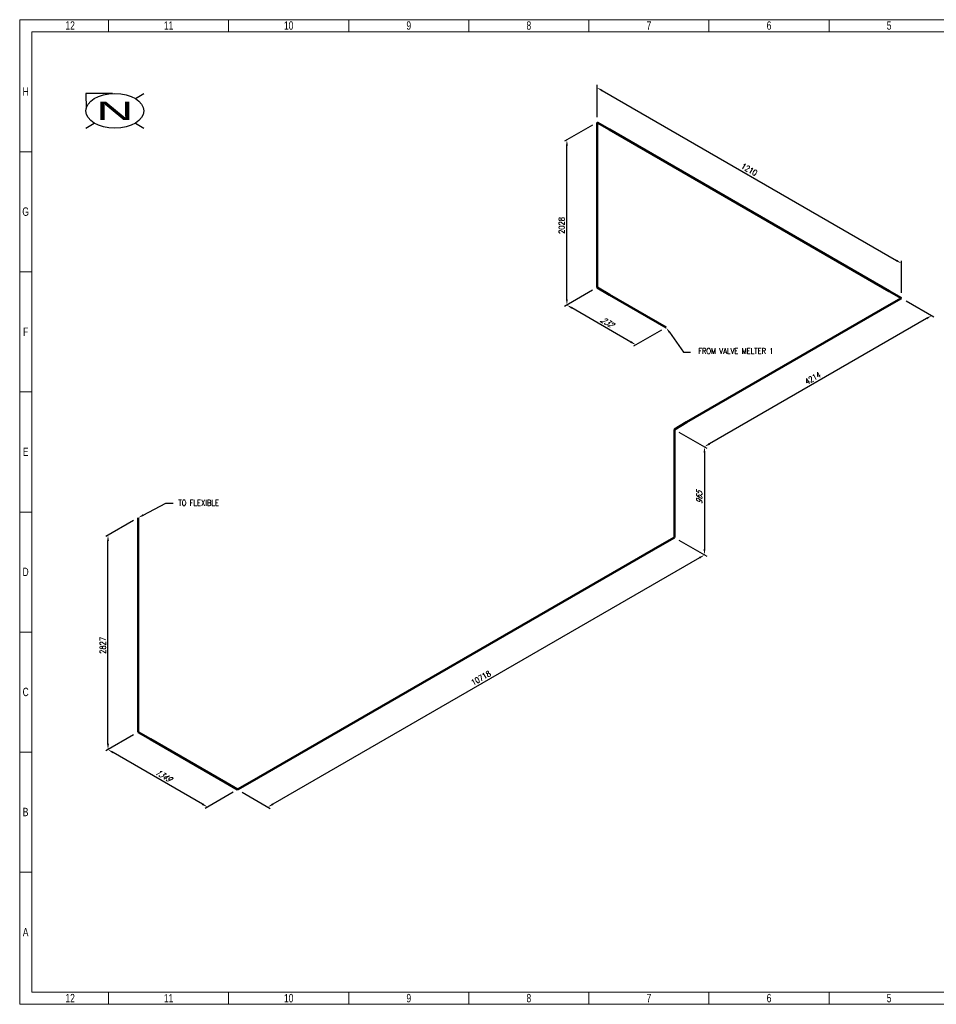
# Model space of a CAD drawing. Header units: millimetres. Extents: x 0 to 594, y 0 to 424.
# Tile 1 of 14: x 0 to 395, y 0 to 424. Entities that reach past the tile are written whole.
import ezdxf
from ezdxf import colors
from ezdxf.entities.mleader import LeaderData, LeaderLine
from ezdxf.enums import TextEntityAlignment as Align
from ezdxf.math import Vec2, Vec3

# ---------------------------------------------------------------- set-up
doc = ezdxf.new("R2010")
doc.units = ezdxf.units.MM
doc.header["$LTSCALE"] = 0.25
doc.layers.add('Annotation', color=7, linetype='Continuous')
doc.layers.add('Dimension', color=1, linetype='Continuous')
doc.layers.add('Pipe Small Bore', color=30, linetype='Continuous', lineweight=50)
doc.styles.add('AdskIsoAnnotation', font='romans.shx', dxfattribs={"width": 0.8, "height": 1})
doc.styles.add('AdskIsoMetric', font='romans.shx', dxfattribs={"width": 0.8, "height": 2.5})
doc.styles.add('AdskIsoMetric-30', font='romans.shx', dxfattribs={"width": 0.8, "height": 2.5})
doc.styles.add('AdskIsoMetric30', font='romans.shx', dxfattribs={"width": 0.8, "oblique": 30, "height": 2.5})
doc.styles.add('SLDTEXTSTYLE3', font='TXT', dxfattribs={"width": 0.75})
doc.styles.get("Standard").update_dxf_attribs({"font": 'arial.ttf'})
doc.dimstyles.new('AdskIsoMetric', dxfattribs={"dimtxt": 2.5, "dimasz": 2.5, "dimexe": 1, "dimexo": 2, "dimgap": 0.8, "dimtad": 1, "dimdec": 0, "dimrnd": 1, "dimzin": 0, "dimdsep": 46, "dimtxsty": 'AdskIsoMetric', "dimcen": 0, "dimclrt": 7, "dimadec": 0, "dimazin": 0, "dimtfac": 1, "dimtdec": 0, "dimtmove": 1, "dimatfit": 3, "dimfxl": 1, "dimtfill": 1, "dimfrac": 2, "dimtolj": 1, "dimtzin": 0, "dimarcsym": 0})

# ---------------------------------------------------------------- blocks, each defined once
blk = doc.blocks.new('*U2')
at = {"color": 0, "linetype": 'ByBlock', "lineweight": 25}
for p, q in [((-1, 7.48), (-12.5, 7.5)), ((-12.5, 7.5), (-12.39, 1)), ((8.84, 5.3), (12.5, 7.5)), ((-12.5, -7.5), (-8.84, -5.3)), ((8.84, -5.3), (12.5, -7.5))]:
    blk.add_line(p, q, dxfattribs=at)
at = {"color": 0, "linetype": 'ByBlock', "lineweight": -2}
blk.add_line((0, 0), (0, 0), dxfattribs=at)
blk.add_line((0, 0), (0, 0), dxfattribs=at)
blk.add_line((0, 0), (0, 0), dxfattribs=at)
blk.add_line((0, 0), (0, 0), dxfattribs=at)
blk.add_line((0, 0), (0, 0), dxfattribs=at)
at = {"color": 0, "linetype": 'ByBlock', "lineweight": 25}
blk.add_ellipse((0, 0), major_axis=(12.5, 0), ratio=0.6, dxfattribs=at)
at = {"color": 0, "linetype": 'ByBlock', "lineweight": 40, "width": 2}
blk.add_text('N', height=8, dxfattribs=at).set_placement((0, 0), align=Align.MIDDLE_CENTER)
blk = doc.blocks.new('*D15')
at = {"layer": 'Defpoints', "color": 0, "transparency": 16777216}
for p in [(248.78, 308.83), (235.79, 301.33), (278.55, 291.64)]:
    blk.add_point(p, dxfattribs=at)
at = {"layer": 'Dimension', "color": 0, "lineweight": -2, "transparency": 16777216}
for p, q in [((246.78, 307.67), (234.79, 300.75)), ((263.4, 285.39), (237.96, 300.08)), ((276.55, 290.48), (264.56, 283.56))]:
    blk.add_line(p, q, dxfattribs=at)
at = {"layer": 'Dimension', "color": 0, "transparency": 16777216}
for points in [[(238.17, 300.44), (237.75, 299.72), (235.79, 301.33)], [(263.61, 285.75), (263.19, 285.03), (265.56, 284.14)]]:
    blk.add_solid(points, dxfattribs=at)
at = {"layer": 'Dimension', "color": 7, "transparency": 16777216, "insert": (252.92, 294.03), "char_height": 2.5, "attachment_point": 5, "rotation": 330, "style": 'AdskIsoMetric30', "bg_fill": 3, "box_fill_scale": 1.1, "bg_fill_color": 256, "bg_fill_true_color": 13158600, "bg_fill_transparency": 0}
blk.add_mtext('\\A1;232', dxfattribs=at)
blk = doc.blocks.new('*D16')
at = {"layer": 'Defpoints', "color": 0, "transparency": 16777216}
for p in [(248.78, 380), (235.79, 372.5), (248.78, 308.83)]:
    blk.add_point(p, dxfattribs=at)
at = {"layer": 'Dimension', "color": 0, "lineweight": -2, "transparency": 16777216}
for p, q in [((246.78, 378.85), (234.79, 371.92)), ((235.79, 303.83), (235.79, 370)), ((246.78, 307.67), (234.79, 300.75))]:
    blk.add_line(p, q, dxfattribs=at)
at = {"layer": 'Dimension', "color": 0, "transparency": 16777216}
for points in [[(235.38, 370), (236.21, 370), (235.79, 372.5)], [(235.38, 303.83), (236.21, 303.83), (235.79, 301.33)]]:
    blk.add_solid(points, dxfattribs=at)
at = {"layer": 'Dimension', "color": 7, "transparency": 16777216, "insert": (233.55, 335.62), "char_height": 2.5, "attachment_point": 5, "rotation": 90, "style": 'AdskIsoMetric-30', "bg_fill": 3, "box_fill_scale": 1.1, "bg_fill_color": 256, "bg_fill_true_color": 13158600, "bg_fill_transparency": 0}
blk.add_mtext('\\A1;2028', dxfattribs=at)
blk = doc.blocks.new('*D17')
at = {"layer": 'Defpoints', "color": 0, "transparency": 16777216}
for p in [(248.78, 380), (379.96, 319.27), (379.96, 304.27)]:
    blk.add_point(p, dxfattribs=at)
at = {"layer": 'Dimension', "color": 0, "lineweight": -2, "transparency": 16777216}
for p, q in [((248.78, 382.31), (248.78, 396.15)), ((250.95, 393.75), (377.79, 320.52)), ((379.96, 306.58), (379.96, 320.42))]:
    blk.add_line(p, q, dxfattribs=at)
at = {"layer": 'Dimension', "color": 0, "transparency": 16777216}
for points in [[(251.16, 394.11), (250.74, 393.39), (248.78, 395)], [(378, 320.88), (377.58, 320.16), (379.96, 319.27)]]:
    blk.add_solid(points, dxfattribs=at)
at = {"layer": 'Dimension', "color": 7, "transparency": 16777216, "insert": (314.37, 359.72), "char_height": 2.5, "attachment_point": 5, "rotation": 330, "style": 'AdskIsoMetric-30', "bg_fill": 3, "box_fill_scale": 1.1, "bg_fill_color": 256, "bg_fill_true_color": 13158600, "bg_fill_transparency": 0}
blk.add_mtext('\\A1;1210', dxfattribs=at)
blk = doc.blocks.new('*D18')
at = {"layer": 'Defpoints', "color": 0, "transparency": 16777216}
for p in [(379.96, 304.27), (282.09, 247.76), (295.08, 240.26)]:
    blk.add_point(p, dxfattribs=at)
at = {"layer": 'Dimension', "color": 0, "lineweight": -2, "transparency": 16777216}
for p, q in [((381.96, 303.11), (393.95, 296.19)), ((390.78, 295.52), (297.24, 241.51)), ((284.09, 246.61), (296.08, 239.69))]:
    blk.add_line(p, q, dxfattribs=at)
at = {"layer": 'Dimension', "color": 0, "transparency": 16777216}
for points in [[(390.57, 295.88), (390.99, 295.16), (392.95, 296.77)], [(297.03, 241.88), (297.45, 241.15), (295.08, 240.26)]]:
    blk.add_solid(points, dxfattribs=at)
at = {"layer": 'Dimension', "color": 7, "transparency": 16777216, "insert": (341.77, 269.81), "char_height": 2.5, "attachment_point": 5, "rotation": 30, "style": 'AdskIsoMetric-30', "bg_fill": 3, "box_fill_scale": 1.1, "bg_fill_color": 256, "bg_fill_true_color": 13158600, "bg_fill_transparency": 0}
blk.add_mtext('\\A1;4214', dxfattribs=at)
blk = doc.blocks.new('*D19')
at = {"layer": 'Defpoints', "color": 0, "transparency": 16777216}
for p in [(282.09, 247.76), (282.09, 201.14), (295.08, 193.64)]:
    blk.add_point(p, dxfattribs=at)
at = {"layer": 'Dimension', "color": 0, "lineweight": -2, "transparency": 16777216}
for p, q in [((284.09, 246.61), (296.08, 239.69)), ((295.08, 237.76), (295.08, 196.14)), ((284.09, 199.98), (296.08, 193.06))]:
    blk.add_line(p, q, dxfattribs=at)
at = {"layer": 'Dimension', "color": 0, "transparency": 16777216}
for points in [[(294.66, 237.76), (295.49, 237.76), (295.08, 240.26)], [(294.66, 196.14), (295.49, 196.14), (295.08, 193.64)]]:
    blk.add_solid(points, dxfattribs=at)
at = {"layer": 'Dimension', "color": 7, "transparency": 16777216, "insert": (292.84, 218.24), "char_height": 2.5, "attachment_point": 5, "rotation": 90, "style": 'AdskIsoMetric30', "bg_fill": 3, "box_fill_scale": 1.1, "bg_fill_color": 256, "bg_fill_true_color": 13158600, "bg_fill_transparency": 0}
blk.add_mtext('\\A1;965', dxfattribs=at)
blk = doc.blocks.new('*D20')
at = {"layer": 'Defpoints', "color": 0, "transparency": 16777216}
for p in [(282.09, 201.14), (93.92, 92.5), (106.91, 85)]:
    blk.add_point(p, dxfattribs=at)
at = {"layer": 'Dimension', "color": 0, "lineweight": -2, "transparency": 16777216}
for p, q in [((284.09, 199.98), (296.08, 193.06)), ((292.91, 192.39), (109.08, 86.25)), ((95.92, 91.35), (107.91, 84.42))]:
    blk.add_line(p, q, dxfattribs=at)
at = {"layer": 'Dimension', "color": 0, "transparency": 16777216}
for points in [[(292.7, 192.75), (293.12, 192.03), (295.08, 193.64)], [(108.87, 86.61), (109.29, 85.89), (106.91, 85)]]:
    blk.add_solid(points, dxfattribs=at)
at = {"layer": 'Dimension', "color": 7, "transparency": 16777216, "insert": (198.76, 140.61), "char_height": 2.5, "attachment_point": 5, "rotation": 30, "style": 'AdskIsoMetric-30', "bg_fill": 3, "box_fill_scale": 1.1, "bg_fill_color": 256, "bg_fill_true_color": 13158600, "bg_fill_transparency": 0}
blk.add_mtext('\\A1;10718', dxfattribs=at)
blk = doc.blocks.new('*D21')
at = {"layer": 'Defpoints', "color": 0, "transparency": 16777216}
for p in [(51.04, 117.26), (38.05, 109.76), (93.92, 92.5)]:
    blk.add_point(p, dxfattribs=at)
at = {"layer": 'Dimension', "color": 0, "lineweight": -2, "transparency": 16777216}
for p, q in [((49.04, 116.1), (37.05, 109.18)), ((78.77, 86.25), (40.22, 108.51)), ((91.92, 91.35), (79.93, 84.42))]:
    blk.add_line(p, q, dxfattribs=at)
at = {"layer": 'Dimension', "color": 0, "transparency": 16777216}
for points in [[(40.43, 108.87), (40.01, 108.14), (38.05, 109.76)], [(78.98, 86.61), (78.56, 85.89), (80.93, 85)]]:
    blk.add_solid(points, dxfattribs=at)
at = {"layer": 'Dimension', "color": 7, "transparency": 16777216, "insert": (61.73, 98.67), "char_height": 2.5, "attachment_point": 5, "rotation": 330, "style": 'AdskIsoMetric30', "bg_fill": 3, "box_fill_scale": 1.1, "bg_fill_color": 256, "bg_fill_true_color": 13158600, "bg_fill_transparency": 0}
blk.add_mtext('\\A1;1349', dxfattribs=at)
blk = doc.blocks.new('*D22')
at = {"layer": 'Defpoints', "color": 0, "transparency": 16777216}
for p in [(51.04, 209.64), (38.05, 202.14), (51.04, 117.26)]:
    blk.add_point(p, dxfattribs=at)
at = {"layer": 'Dimension', "color": 0, "lineweight": -2, "transparency": 16777216}
for p, q in [((49.04, 208.48), (37.05, 201.56)), ((38.05, 112.26), (38.05, 199.64)), ((49.04, 116.1), (37.05, 109.18))]:
    blk.add_line(p, q, dxfattribs=at)
at = {"layer": 'Dimension', "color": 0, "transparency": 16777216}
for points in [[(37.64, 199.64), (38.47, 199.64), (38.05, 202.14)], [(37.64, 112.26), (38.47, 112.26), (38.05, 109.76)]]:
    blk.add_solid(points, dxfattribs=at)
at = {"layer": 'Dimension', "color": 7, "transparency": 16777216, "insert": (35.81, 154.65), "char_height": 2.5, "attachment_point": 5, "rotation": 90, "style": 'AdskIsoMetric-30', "bg_fill": 3, "box_fill_scale": 1.1, "bg_fill_color": 256, "bg_fill_true_color": 13158600, "bg_fill_transparency": 0}
blk.add_mtext('\\A1;2827', dxfattribs=at)
blk = doc.blocks.new('Elbow-1-Iso2DSkew90')
at = {"color": 0, "linetype": 'ByBlock', "lineweight": -2, "extrusion": (-1.69438e-10, -0.816497, -0.57735)}
for p, q in [((0, 0), (-5.3, 3.06)), ((5.3, 3.06), (0, 0)), ((0, 0), (0, 0))]:
    blk.add_line(p, q, dxfattribs=at)
blk = doc.blocks.new('Elbow-2-Iso2DSkew90')
at = {"color": 0, "linetype": 'ByBlock', "lineweight": -2, "extrusion": (0.707107, 0.408248, -0.57735)}
for p, q in [((0, 0), (0, 6.12)), ((0, 0), (0, 0)), ((5.3, -3.06), (0, 0))]:
    blk.add_line(p, q, dxfattribs=at)
blk = doc.blocks.new('Elbow-1-Iso2DSkew180')
at = {"color": 0, "linetype": 'ByBlock', "lineweight": -2, "extrusion": (-0.707107, 0.408248, -0.57735)}
for p, q in [((0, 6.12), (0, 0)), ((0, 0), (-5.3, -3.06)), ((0, 0), (0, 0))]:
    blk.add_line(p, q, dxfattribs=at)
blk = doc.blocks.new('Elbow-3-Iso2DSkew90')
at = {"color": 0, "linetype": 'ByBlock', "lineweight": -2, "extrusion": (0.707107, -0.408248, 0.57735)}
for p, q in [((5.3, 3.06), (0, 0)), ((0, 0), (0, -6.12)), ((0, 0), (0, 0))]:
    blk.add_line(p, q, dxfattribs=at)
blk = doc.blocks.new('Elbow-4-Iso2DSkew90')
at = {"color": 0, "linetype": 'ByBlock', "lineweight": -2, "extrusion": (-6.09154e-10, -0.816497, -0.57735)}
for p, q in [((-5.3, 3.06), (0, 0)), ((0, 0), (-5.3, -3.06)), ((0, 0), (0, 0))]:
    blk.add_line(p, q, dxfattribs=at)
blk = doc.blocks.new('Elbow-5-Iso2DSkew90')
at = {"color": 0, "linetype": 'ByBlock', "lineweight": -2, "extrusion": (0.707107, 0.408248, -0.57735)}
for p, q in [((0, 0), (0, 6.12)), ((0, 0), (0, 0)), ((5.3, -3.06), (0, 0))]:
    blk.add_line(p, q, dxfattribs=at)
blk = doc.blocks.new('Elbow-1-Iso2DSkew0')
at = {"color": 0, "linetype": 'ByBlock', "lineweight": -2, "extrusion": (0.707107, 0.408248, -0.57735)}
for p, q in [((0, 0), (5.3, -3.06)), ((0, 0), (0, 0)), ((0, -6.12), (0, 0))]:
    blk.add_line(p, q, dxfattribs=at)
blk = doc.blocks.new('cajetin')
at = {"color": 7, "linetype": 'Continuous', "lineweight": 18}
for p, q in [((0, 0), (0, 615)), ((0, 615), (861, 615)), ((55.5, 607.5), (55.5, 615)), ((130.5, 607.5), (130.5, 615)), ((205.5, 607.5), (205.5, 615)), ((280.5, 607.5), (280.5, 615)), ((355.5, 607.5), (355.5, 615)), ((430.5, 607.5), (430.5, 615)), ((505.5, 607.5), (505.5, 615)), ((7.5, 7.5), (7.5, 607.5)), ((7.5, 607.5), (853.5, 607.5)), ((430.5, 607.5), (430.5, 607.5)), ((7.5, 532.5), (0, 532.5)), ((7.5, 457.5), (0, 457.5)), ((7.5, 382.5), (0, 382.5)), ((7.5, 307.5), (0, 307.5)), ((7.5, 307.5), (7.5, 307.5)), ((7.5, 232.5), (0, 232.5)), ((7.5, 157.5), (0, 157.5)), ((7.5, 82.5), (0, 82.5)), ((853.5, 7.5), (7.5, 7.5)), ((55.5, 7.5), (55.5, 0)), ((130.5, 7.5), (130.5, 0)), ((205.5, 7.5), (205.5, 0)), ((280.5, 7.5), (280.5, 0)), ((355.5, 7.5), (355.5, 0)), ((430.5, 7.5), (430.5, 7.5)), ((430.5, 7.5), (430.5, 0)), ((505.5, 7.5), (505.5, 0)), ((861, 0), (0, 0))]:
    blk.add_line(p, q, dxfattribs=at)
at = {"color": 7, "linetype": 'Continuous', "lineweight": 0, "char_height": 5.25, "attachment_point": 2, "style": 'SLDTEXTSTYLE3'}
for s, insert in [('12', (31.51, 613.99)), ('11', (93.01, 613.99)), ('10', (168.01, 613.99)), ('9', (243.01, 613.99)), ('8', (318.01, 613.99)), ('7', (393.01, 613.99)), ('6', (468.01, 613.99)), ('5', (543.01, 613.99)), ('H', (3.75, 572.74)), ('G', (3.68, 497.74)), ('F', (3.71, 422.74)), ('E', (3.74, 347.74)), ('D', (3.68, 272.74)), ('C', (3.73, 197.74)), ('B', (3.69, 122.74)), ('A', (3.7, 47.74)), ('12', (31.51, 6.49)), ('11', (93.01, 6.49)), ('10', (168.01, 6.49)), ('9', (243.01, 6.49)), ('8', (318.01, 6.49)), ('7', (393.01, 6.49)), ('6', (468.01, 6.49)), ('5', (543.01, 6.49))]:
    blk.add_mtext(s, dxfattribs=dict(at, insert=insert))

msp = doc.modelspace()

# ---------------------------------------------------------------- block references
msp.add_blockref('*U2', (41, 385))

# ---------------------------------------------------------------- texts
at = {"layer": 'Annotation', "insert": (68.377, 214.832), "char_height": 2.5, "attachment_point": 7, "style": 'AdskIsoAnnotation', "bg_fill": 3, "box_fill_scale": 1, "bg_fill_color": 256, "bg_fill_true_color": 13158600, "bg_fill_transparency": 0}
msp.add_mtext('TO FLEXIBLE', dxfattribs=at)

# ---------------------------------------------------------------- leaders
at = {"layer": 'Annotation'}
ml = msp.add_multileader_mtext('Standard', dxfattribs=at)
ml.set_content('')
ml.set_leader_properties()
ml.build(insert=Vec2(0, 0))
ml.multileader.update_dxf_attribs({"dogleg_length": 3.062, "arrow_head_size": 2.5})
ctx = ml.context
ctx.base_point, ctx.arrow_head_size = Vec3(282.938, 281), 2.5
notes = []
notes.append((ctx, [(0, (1, 1, 0), (286, 281), (1, 0), 3.062, [(0, [(278.552, 291.64)], 0, [])])]))
ctx.mtext, ml.multileader.dxf.content_type = None, 0
ml = msp.add_multileader_mtext('Standard', dxfattribs=at)
ml.set_content('')
ml.set_leader_properties()
ml.build(insert=Vec2(0, 0))
ml.multileader.update_dxf_attribs({"dogleg_length": 3.062, "arrow_head_size": 2.5})
ctx = ml.context
ctx.base_point, ctx.arrow_head_size = Vec3(59.938, 216), 2.5
notes.append((ctx, [(0, (1, 1, 0), (63, 216), (1, 0), 3.062, [(0, [(51.044, 209.639)], 0, [])])]))
ctx.mtext, ml.multileader.dxf.content_type = None, 0
for ctx, leaders in notes:
    for number, flags, end, landing, length, lines in leaders:
        leader = LeaderData()
        leader.index, (leader.has_last_leader_line, leader.has_dogleg_vector, leader.attachment_direction) = number, flags
        leader.last_leader_point, leader.dogleg_vector, leader.dogleg_length = Vec3(end), Vec3(landing), length
        for number, points, colour, breaks in lines:
            line = LeaderLine()
            line.index, line.vertices, line.color, line.breaks = number, Vec3.list(points), colors.encode_raw_color(colour), breaks
            leader.lines.append(line)
        ctx.leaders.append(leader)

# ---------------------------------------------------------------- next in the draw order: dimensions: what is measured, and where the dimension line sits
at = {"layer": 'Dimension'}
dim = msp.add_linear_dim(base=(235.794, 301.326), p1=(278.552, 291.64), p2=(248.784, 308.826), angle=150, text='232', dimstyle='AdskIsoMetric', override={"dimtad": 0, "dimlfac": 6.76278, "dimtxsty": 'AdskIsoMetric30', "dimse1": 0, "dimse2": 0, "dimsd1": 0, "dimsd2": 0, "dimtmove": 1}, dxfattribs=at)
dim.commit()
dim.dimension.update_dxf_attribs({"geometry": '*D15', "text_midpoint": (252.918, 294.026), "dimtype": 160})

# ---------------------------------------------------------------- next in the draw order: dimensions: what is measured, and where the dimension line sits
dim = msp.add_linear_dim(base=(235.794, 372.5), p1=(248.784, 308.826), p2=(248.784, 380), angle=90, text='2028', dimstyle='AdskIsoMetric', override={"dimtad": 0, "dimlfac": 28.489246, "dimtxsty": 'AdskIsoMetric-30', "dimse1": 0, "dimse2": 0, "dimsd1": 0, "dimsd2": 0, "dimtmove": 1}, dxfattribs=at)
dim.commit()
dim.dimension.update_dxf_attribs({"geometry": '*D16', "text_midpoint": (233.554, 335.62), "dimtype": 160})

# ---------------------------------------------------------------- next in the draw order: dimensions: what is measured, and where the dimension line sits
dim = msp.add_linear_dim(base=(379.956, 319.269), p1=(248.784, 380), p2=(379.956, 304.269), angle=330, text='1210', dimstyle='AdskIsoMetric', override={"dimtad": 0, "dimlfac": 7.987223, "dimtxsty": 'AdskIsoMetric-30', "dimse1": 0, "dimse2": 0, "dimsd1": 0, "dimsd2": 0, "dimtmove": 1}, dxfattribs=at)
dim.commit()
dim.dimension.update_dxf_attribs({"geometry": '*D17', "text_midpoint": (314.37, 359.721), "dimtype": 160})

# ---------------------------------------------------------------- next in the draw order: linework, layer by layer
at = {"layer": 'Pipe Small Bore'}
for points in [[(248.784, 314.95), (248.784, 373.877)], [(254.088, 376.938), (374.652, 307.33)], [(254.088, 305.764), (278.552, 291.64)]]:
    msp.add_lwpolyline(points, dxfattribs=at)

# ---------------------------------------------------------------- next in the draw order: block references
for name, p in [('Elbow-1-Iso2DSkew0', (248.784, 380)), ('Elbow-5-Iso2DSkew90', (248.784, 308.826))]:
    msp.add_blockref(name, p, dxfattribs=at)

# ---------------------------------------------------------------- next in the draw order: dimensions: what is measured, and where the dimension line sits
at = {"layer": 'Dimension'}
dim = msp.add_linear_dim(base=(295.078, 240.265), p1=(379.956, 304.269), p2=(282.088, 247.765), angle=210, text='4214', dimstyle='AdskIsoMetric', override={"dimtad": 0, "dimlfac": 37.286961, "dimtxsty": 'AdskIsoMetric-30', "dimse1": 0, "dimse2": 0, "dimsd1": 0, "dimsd2": 0, "dimtmove": 1}, dxfattribs=at)
dim.commit()
dim.dimension.update_dxf_attribs({"geometry": '*D18', "text_midpoint": (341.772, 269.81), "dimtype": 160})

# ---------------------------------------------------------------- next in the draw order: linework, layer by layer
at = {"layer": 'Pipe Small Bore'}
msp.add_lwpolyline([(374.652, 301.207), (287.391, 250.826)], dxfattribs=at)

# ---------------------------------------------------------------- next in the draw order: block references
msp.add_blockref('Elbow-4-Iso2DSkew90', (379.956, 304.269), dxfattribs=at)

# ---------------------------------------------------------------- next in the draw order: dimensions: what is measured, and where the dimension line sits
at = {"layer": 'Dimension'}
dim = msp.add_linear_dim(base=(295.078, 193.636), p1=(282.088, 247.765), p2=(282.088, 201.136), angle=270, text='965', dimstyle='AdskIsoMetric', override={"dimtad": 0, "dimlfac": 20.695703, "dimtxsty": 'AdskIsoMetric30', "dimse1": 0, "dimse2": 0, "dimsd1": 0, "dimsd2": 0, "dimtmove": 1}, dxfattribs=at)
dim.commit()
dim.dimension.update_dxf_attribs({"geometry": '*D19', "text_midpoint": (292.838, 218.244), "dimtype": 160})

# ---------------------------------------------------------------- next in the draw order: linework, layer by layer
at = {"layer": 'Pipe Small Bore'}
msp.add_lwpolyline([(282.088, 241.641), (282.088, 207.26)], dxfattribs=at)

# ---------------------------------------------------------------- next in the draw order: block references
msp.add_blockref('Elbow-3-Iso2DSkew90', (282.088, 247.765), dxfattribs=at)

# ---------------------------------------------------------------- next in the draw order: texts
at = {"layer": 'Annotation', "insert": (292.36, 280.249), "char_height": 2.5, "attachment_point": 7, "style": 'AdskIsoAnnotation', "bg_fill": 3, "box_fill_scale": 1, "bg_fill_color": 256, "bg_fill_true_color": 13158600, "bg_fill_transparency": 0}
msp.add_mtext('FROM VALVE MELTER 1', dxfattribs=at)

# ---------------------------------------------------------------- next in the draw order: dimensions: what is measured, and where the dimension line sits
at = {"layer": 'Dimension'}
dim = msp.add_linear_dim(base=(106.914, 85), p1=(282.088, 201.136), p2=(93.923, 92.5), angle=210, text='10718', dimstyle='AdskIsoMetric', override={"dimtad": 0, "dimlfac": 49.32881, "dimtxsty": 'AdskIsoMetric-30', "dimse1": 0, "dimse2": 0, "dimsd1": 0, "dimsd2": 0, "dimtmove": 1}, dxfattribs=at)
dim.commit()
dim.dimension.update_dxf_attribs({"geometry": '*D20', "text_midpoint": (198.756, 140.611), "dimtype": 160})

# ---------------------------------------------------------------- next in the draw order: linework, layer by layer
at = {"layer": 'Pipe Small Bore'}
msp.add_lwpolyline([(276.784, 198.075), (99.227, 95.562)], dxfattribs=at)

# ---------------------------------------------------------------- next in the draw order: block references
msp.add_blockref('Elbow-1-Iso2DSkew180', (282.088, 201.136), dxfattribs=at)

# ---------------------------------------------------------------- next in the draw order: dimensions: what is measured, and where the dimension line sits
at = {"layer": 'Dimension'}
dim = msp.add_linear_dim(base=(38.054, 109.756), p1=(93.923, 92.5), p2=(51.044, 117.256), angle=150, text='1349', dimstyle='AdskIsoMetric', override={"dimtad": 0, "dimlfac": 27.236674, "dimtxsty": 'AdskIsoMetric30', "dimse1": 0, "dimse2": 0, "dimsd1": 0, "dimsd2": 0, "dimtmove": 1}, dxfattribs=at)
dim.commit()
dim.dimension.update_dxf_attribs({"geometry": '*D21', "text_midpoint": (61.733, 98.671), "dimtype": 160})

# ---------------------------------------------------------------- next in the draw order: linework, layer by layer
at = {"layer": 'Pipe Small Bore'}
msp.add_lwpolyline([(88.62, 95.562), (56.348, 114.194)], dxfattribs=at)

# ---------------------------------------------------------------- next in the draw order: block references
msp.add_blockref('Elbow-1-Iso2DSkew90', (93.923, 92.5), dxfattribs=at)

# ---------------------------------------------------------------- next in the draw order: dimensions: what is measured, and where the dimension line sits
at = {"layer": 'Dimension'}
dim = msp.add_linear_dim(base=(38.054, 202.139), p1=(51.044, 117.256), p2=(51.044, 209.639), angle=90, text='2827', dimstyle='AdskIsoMetric', override={"dimtad": 0, "dimlfac": 30.604014, "dimtxsty": 'AdskIsoMetric-30', "dimse1": 0, "dimse2": 0, "dimsd1": 0, "dimsd2": 0, "dimtmove": 1}, dxfattribs=at)
dim.commit()
dim.dimension.update_dxf_attribs({"geometry": '*D22', "text_midpoint": (35.814, 154.654), "dimtype": 160})

# ---------------------------------------------------------------- next in the draw order: linework, layer by layer
at = {"layer": 'Pipe Small Bore'}
msp.add_lwpolyline([(51.044, 123.38), (51.044, 209.639)], dxfattribs=at)

# ---------------------------------------------------------------- next in the draw order: block references
at = {"xscale": 0.689895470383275, "yscale": 0.689895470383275, "zscale": 0.689895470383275}
msp.add_blockref('cajetin', (0, 0), dxfattribs=at)
at = {"layer": 'Pipe Small Bore'}
msp.add_blockref('Elbow-2-Iso2DSkew90', (51.044, 117.256), dxfattribs=at)

doc.saveas('drawing.dxf')
